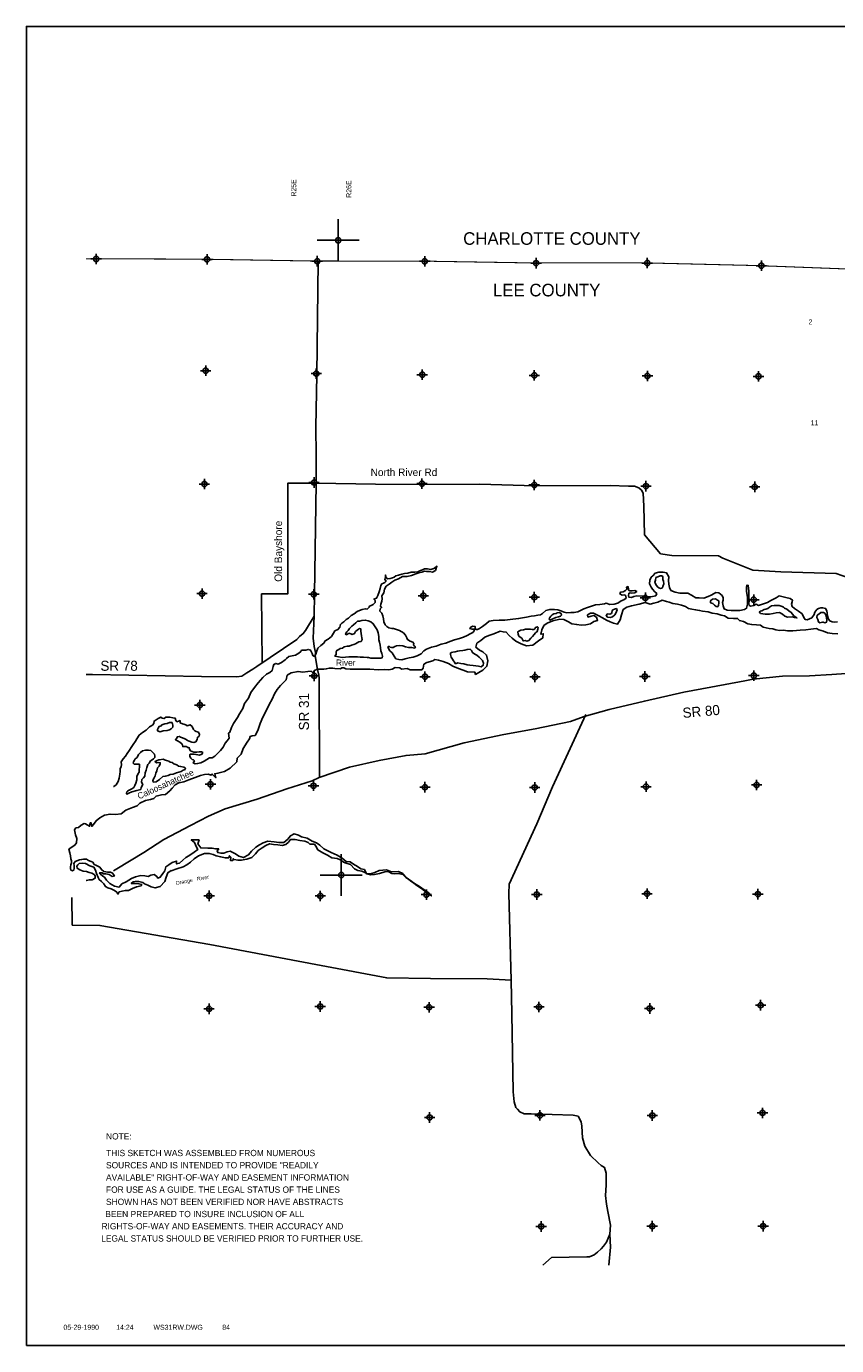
# Model space of a CAD drawing. Extents: x 237558 to 333558, y 833229 to 897207.
# Tile 1 of 2: x 237558 to 276243, y 834207 to 897207. Entities that reach past the tile are written whole.
import ezdxf
from ezdxf.enums import TextEntityAlignment as Align

# ---------------------------------------------------------------- set-up
doc = ezdxf.new("R2010")
doc.units = 0
doc.header["$LTSCALE"] = 800
doc.header["$PDMODE"] = 34
doc.header["$PDSIZE"] = 250
doc.linetypes.add('PHANTOM', pattern=[0])
doc.layers.get('0').update_dxf_attribs({"linetype": 'CONTINUOUS'})
for name, color, linetype in [('BORDER', 1, 'CONTINUOUS'), ('COUNTY', 15, 'PHANTOM'), ('MAJROADS', 9, 'CONTINUOUS'), ('SEC', 2, 'CONTINUOUS'), ('TEXT', 7, 'CONTINUOUS'), ('WATER', 4, 'CONTINUOUS')]:
    doc.layers.add(name, color=color, linetype=linetype)

# ---------------------------------------------------------------- blocks, each defined once
blk = doc.blocks.new('TICK')
at = {"color": 0}
for points in [[(500, 0), (500, 1000)], [(0, 500), (1000, 500)]]:
    blk.add_lwpolyline(points, dxfattribs=at)
blk.add_point((500, 500), dxfattribs=at)
blk = doc.blocks.new('LOGON')
at = {"color": 0}
blk.add_attdef('DATE', text='', height=1, dxfattribs=at).set_placement((-1.87, 1.76), align=Align.RIGHT)
for tag, p in [('TIME', (1.56, 1.76)), ('DRAWING', (8.97, 1.76)), ('OPERATOR', (22.66, 1.76))]:
    blk.add_attdef(tag, p, '', height=1, dxfattribs=at)
blk = doc.blocks.new('RWNOTE')
at = {"layer": 'TEXT', "color": 0}
for s, p in [('NOTE:', (0, 0)), ('THIS SKETCH WAS ASSEMBLED FROM NUMEROUS', (0, -796)), ('SOURCES AND IS INTENDED TO PROVIDE "READILY', (0, -1379)), ('AVAILABLE" RIGHT-OF-WAY AND EASEMENT INFORMATION ', (0, -1962)), ('FOR USE AS A GUIDE. THE LEGAL STATUS OF THE LINES', (0, -2545)), ('SHOWN HAS NOT BEEN VERIFIED NOR HAVE ABSTRACTS ', (0, -3128)), ('BEEN PREPARED TO INSURE INCLUSION OF ALL', (-33, -3710)), (' RIGHTS-OF-WAY AND EASEMENTS. THEIR ACCURACY AND ', (-328, -4293)), (' LEGAL STATUS SHOULD BE VERIFIED PRIOR TO FURTHER USE.', (-344, -4876))]:
    blk.add_text(s, height=300, dxfattribs=at).set_placement(p)

msp = doc.modelspace()

# ---------------------------------------------------------------- linework, layer by layer
at = {"layer": 'BORDER', "color": 0}
msp.add_lwpolyline([(237558, 834207), (333558, 834207), (333558, 897207), (237558, 897207)], close=True, dxfattribs=at)
at = {"layer": 'COUNTY', "color": 0, "const_width": 50}
msp.add_lwpolyline([(309574, 885814), (304211, 885726), (298807, 885713), (293461, 885675), (288984, 885630), (288208, 885645), (282929, 885623), (278920, 885606), (277966, 885592), (277594, 885590), (272402, 885786), (266950, 885917), (261647, 885912), (256329, 886000), (251194, 886003), (245934, 886091), (240641, 886112), (240408, 886113)], dxfattribs=at)
at = {"layer": 'MAJROADS', "color": 0}
for points in [[(251483, 885978), (251426, 880574), (251374, 878070), (251389, 876729), (251387, 875388), (251314, 870093), (251306, 869037), (251257, 867990), (251296, 867596), (251361, 867311), (251343, 867152), (251463, 866489), (251529, 866229), (251536, 866086), (251543, 865860), (251551, 861386)], [(251387, 875388), (250037, 875388), (250037, 870103), (248787, 870103), (248817, 866803)], [(276760, 870889), (276217, 871078), (273586, 871156), (272246, 871242), (270809, 871814), (270609, 871916), (268380, 871941), (267836, 872021), (267072, 872923), (267041, 874298), (267012, 874909), (266921, 875061), (266804, 875171), (266595, 875256), (266310, 875258), (265439, 875290), (261861, 875267), (259189, 875345), (256499, 875324), (254228, 875349), (251387, 875388)], [(240408, 866254), (240718, 866254), (245921, 866165), (247605, 866152), (247840, 866184), (248076, 866333), (248371, 866507), (248564, 866631), (250476, 867932), (250603, 868065), (250780, 868207), (250890, 868365), (251306, 869037)], [(241713, 856881), (241881, 856976), (243170, 857761), (244114, 858373), (245386, 859049), (246253, 859494), (247053, 859839), (248574, 860303), (249995, 860802), (251206, 861185), (251542, 861333), (252980, 861831), (254408, 862154), (255684, 862394), (256598, 862461), (258456, 862990), (260362, 863384), (261848, 863655), (263544, 864017), (264192, 864246), (265377, 864588), (267065, 864984), (268947, 865411), (270231, 865651), (271868, 865955), (272255, 866027), (273656, 866183), (274947, 866188), (276020, 866262), (277606, 866365)], [(264269, 864348), (262683, 860890), (261932, 859119), (260612, 856247), (260600, 855803), (260703, 851654), (260741, 850045), (260797, 846325), (260844, 845855), (260934, 845578), (261009, 845502), (261117, 845375), (261326, 845282), (261661, 845279), (263663, 845214), (263897, 845170), (264054, 844892), (264078, 844683), (264107, 844138), (264221, 843726), (264486, 843280), (264852, 842934), (264994, 842816), (265161, 842714), (265242, 842437), (265241, 842202), (265246, 841867), (265209, 841381), (265256, 840970), (265321, 840610), (265450, 839963), (265413, 839536), (265259, 839144), (265116, 838952), (265006, 838836), (264820, 838678), (264668, 838545), (264450, 838454), (264324, 838455), (262631, 838409), (262217, 838045)], [(239735, 855600), (239750, 854292), (241065, 854274), (246321, 853355), (251625, 852360), (254763, 851766), (256858, 851734), (259564, 851722), (260703, 851654)], [(265374, 838045), (265442, 838916), (265413, 839536)]]:
    msp.add_lwpolyline(points, dxfattribs=at)
at = {"layer": 'SEC', "color": 0}
for p in [(240890, 886102), (246184, 886082), (251444, 885994), (256579, 885991), (261897, 885903), (267199, 885907), (272652, 885777), (246121, 880763), (251398, 880625), (256457, 880572), (261809, 880543), (267212, 880513), (272514, 880492), (246058, 875352), (251294, 875424), (256445, 875370), (261805, 875307), (267141, 875253), (272334, 875216), (245946, 870118), (251281, 870088), (256508, 870018), (261809, 869947), (267111, 869917), (272288, 869830), (251302, 866189), (256589, 866152), (261842, 866140), (267087, 866162), (272291, 866201), (245841, 864799), (246348, 861013), (272422, 860981), (251266, 860944), (256586, 860874), (261830, 860862), (267143, 860900), (246285, 855685), (251589, 855681), (256658, 855746), (261928, 855751), (267190, 855789), (272485, 855769), (246281, 850289), (251586, 850402), (256788, 850366), (262033, 850379), (267320, 850309), (272616, 850464), (272705, 845320), (256810, 845104), (262081, 845201), (267443, 845197), (262136, 839897), (267439, 839910), (272735, 839915)]:
    msp.add_point(p, dxfattribs=at)
at = {"layer": 'WATER', "color": 0}
for points in [[(241713, 860912), (241729, 860904), (241847, 860995), (241932, 861145), (241992, 861313), (242018, 861497), (242036, 861622), (242036, 861748), (242087, 861865), (242096, 861940), (242089, 862082), (242182, 862232), (242292, 862357), (242368, 862482), (242478, 862641), (242554, 862774), (242664, 862916), (242765, 863066), (242833, 863183), (242935, 863366), (243095, 863483), (243271, 863599), (243440, 863757), (243574, 863839), (243642, 863914), (243651, 864032), (243760, 864098), (243853, 864156), (243971, 864222), (244037, 864171), (244129, 864154), (244213, 864220), (244414, 864219), (244556, 864185), (244665, 864167), (244690, 864058), (244748, 863999), (244823, 864032), (244899, 864057), (244898, 863956), (245015, 863905), (245074, 863880), (245166, 863846), (245241, 863812), (245375, 863853), (245467, 863768), (245533, 863626), (245599, 863566), (245666, 863533), (245775, 863498), (245824, 863389), (245807, 863314), (245723, 863256), (245714, 863147), (245646, 863047), (245554, 863006), (245462, 863023), (245328, 863066), (245253, 863100), (245186, 863150), (245119, 863184), (245019, 863227), (244910, 863261), (244861, 863303), (244768, 863287), (244726, 863195), (244675, 863137), (244767, 863086), (244884, 863018), (244984, 862951), (245008, 862884), (245025, 862817), (245184, 862816), (245292, 862756), (245334, 862764), (245351, 862697), (245400, 862605), (245475, 862579), (245551, 862553), (245693, 862544), (245802, 862560), (245869, 862560), (245919, 862568), (245978, 862526), (245935, 862450), (245826, 862409), (245659, 862436), (245567, 862453), (245449, 862445), (245382, 862454), (245357, 862429), (245365, 862345), (245415, 862261), (245473, 862202), (245531, 862177), (245581, 862126), (245548, 862085), (245522, 862034), (245614, 861992), (245731, 862000), (245891, 862040), (246050, 862123), (246168, 862198), (246302, 862272), (246436, 862280), (246554, 862363), (246664, 862471), (246832, 862629), (246959, 862779), (247052, 862979), (247137, 863096), (247247, 863221), (247215, 863455), (247265, 863497), (247351, 863731), (247452, 863914), (247638, 864198), (247732, 864381), (247892, 864632), (247978, 864866), (248164, 865124), (248274, 865399), (248452, 865641), (248629, 865866), (248840, 866116), (249025, 866265), (249185, 866357), (249286, 866440), (249346, 866640), (249372, 866741), (249464, 866782), (249581, 866756), (249741, 866830), (249918, 866955), (249977, 867013), (250086, 867121), (250254, 867153), (250413, 867177), (250573, 867269), (250657, 867360), (250699, 867418), (250767, 867426), (250900, 867417), (251018, 867458), (251127, 867424), (251209, 867256), (251242, 867164), (251317, 867121), (251377, 867230), (251402, 867338), (251471, 867514), (251622, 867647), (251757, 867755), (251816, 867863), (251959, 867938), (252127, 868079), (252221, 868237), (252288, 868337), (252431, 868404), (252516, 868512), (252550, 868646), (252617, 868704), (252710, 868770), (252819, 868878), (252937, 868953), (253072, 869069), (253215, 869152), (253350, 869268), (253467, 869309), (253593, 869367), (253736, 869400), (253836, 869382), (253929, 869474), (253937, 869516), (254021, 869557), (254114, 869598), (254207, 869698), (254207, 869790), (254149, 869858), (254275, 869899), (254343, 870024), (254403, 870199), (254445, 870358), (254488, 870509), (254531, 870584), (254615, 870617), (254674, 870658), (254733, 870716), (254674, 870800), (254700, 870918), (254709, 871010), (254742, 870875), (254809, 870825), (254926, 870849), (255035, 870873), (255119, 870906), (255203, 870964), (255329, 871006), (255488, 871055), (255614, 871079), (255765, 871095), (255924, 871136), (256109, 871151), (256251, 871167), (256377, 871225), (256478, 871249), (256570, 871299), (256713, 871298), (256863, 871263), (256964, 871296), (257040, 871338), (257157, 871429), (257089, 871228), (256955, 871146), (256804, 871180), (256662, 871181), (256570, 871190), (256435, 871141), (256293, 871108), (256158, 871059), (255949, 870985), (255731, 870944), (255521, 870937), (255319, 870821), (255143, 870764), (255009, 870664), (254874, 870573), (254739, 870473), (254663, 870332), (254620, 870156), (254535, 870014), (254543, 869872), (254534, 869755), (254482, 869613), (254465, 869521), (254515, 869453), (254456, 869395), (254438, 869286), (254530, 869185), (254579, 869051), (254603, 868917), (254628, 868774), (254685, 868631), (254768, 868547), (254869, 868488), (255011, 868453), (255094, 868461), (255379, 868359), (255562, 868240), (255662, 868131), (255720, 868013), (255761, 867921), (255878, 867845), (256011, 867802), (256053, 867735), (256044, 867668), (256085, 867617), (256135, 867575), (256102, 867517), (255951, 867551), (255809, 867544), (255666, 867578), (255533, 867621), (255374, 867639), (255223, 867623), (255147, 867590), (255072, 867549), (254996, 867549), (254921, 867566), (254879, 867609), (254821, 867567), (254912, 867391), (255020, 867298), (255111, 867130), (255202, 867003), (255344, 866969), (255486, 866951), (255638, 867001), (255839, 867049), (256032, 867082), (256216, 867156), (256401, 867247), (256536, 867388), (256662, 867471), (256897, 867562), (257124, 867610), (257359, 867701), (257577, 867758), (257770, 867832), (258005, 867906), (258232, 867980), (258433, 868037), (258601, 868112), (258752, 868203), (258870, 868269), (258937, 868335), (258930, 868428), (258838, 868428), (258737, 868446), (258771, 868512), (258872, 868562), (258981, 868553), (258988, 868452), (259013, 868410), (259089, 868410), (259198, 868459), (259332, 868551), (259526, 868692), (259661, 868800), (259845, 868840), (260138, 868855), (260406, 868853), (260649, 868885), (261060, 868924), (261429, 868989), (261655, 869038), (261823, 869062), (261982, 869094), (262100, 869110), (262201, 869168), (262352, 869309), (262545, 869367), (262771, 869365), (262939, 869339), (263072, 869305), (263231, 869228), (263365, 869202), (263557, 869218), (263700, 869217), (263884, 869249), (264019, 869315), (264178, 869389), (264346, 869455), (264539, 869513), (264732, 869587), (264942, 869602), (265160, 869634), (265244, 869659), (265419, 869607), (265629, 869623), (265805, 869663), (265956, 869771), (266091, 869829), (266192, 869904), (266159, 870038), (266092, 870055), (266000, 870047), (265900, 870107), (265917, 870182), (266051, 870198), (266169, 870264), (266228, 870331), (266212, 870423), (266279, 870456), (266303, 870347), (266303, 870288), (266378, 870246), (266487, 870245), (266604, 870261), (266704, 870219), (266604, 870161), (266461, 870145), (266394, 870154), (266319, 870129), (266310, 870029), (266326, 869945), (266451, 869935), (266561, 869985), (266712, 870017), (267021, 869990), (267172, 869964), (267297, 869972), (267448, 869987), (267608, 870020), (267658, 870120), (267567, 870204), (267459, 870331), (267384, 870423), (267310, 870583), (267319, 870759), (267387, 870901), (267463, 870976), (267573, 871092), (267757, 871141), (267958, 871148), (268126, 871105), (268225, 870920), (268224, 870744), (268239, 870577), (268263, 870418), (268329, 870275), (268538, 870181), (268764, 870146), (268890, 870137), (269132, 870135), (269316, 870042), (269525, 869924), (269675, 869914), (269910, 869904), (270103, 869987), (270246, 870044), (270397, 870119), (270473, 870168), (270615, 870151), (270781, 870024), (270823, 869923), (270822, 869814), (270796, 869689), (270828, 869530), (270869, 869395), (271020, 869327), (271204, 869309), (271380, 869308), (271623, 869315), (271841, 869356), (271942, 869422), (271985, 869614), (271987, 869932), (271947, 870234), (271940, 870418), (271957, 870527), (272024, 870510), (272056, 870233), (272054, 869982), (272061, 869790), (272052, 869639), (272076, 869555), (272143, 869521), (272294, 869554), (272403, 869611), (272520, 869552), (272705, 869609), (272940, 869700), (273100, 869783), (273234, 869857), (273360, 869915), (273503, 870006), (273620, 869989), (273812, 869937), (274021, 869885), (274130, 869809), (274121, 869726), (274095, 869609), (274128, 869500), (274236, 869415), (274419, 869288), (274603, 869153), (274677, 868985), (274743, 868876), (274835, 868875), (274953, 868908), (275054, 868966), (275164, 869116), (275206, 869241), (275299, 869358), (275375, 869416), (275484, 869440), (275584, 869440), (275718, 869414), (275776, 869296), (275808, 869053), (275849, 868894), (275915, 868818), (276032, 868767), (276141, 868758), (276292, 868773)], [(240408, 856420), (240424, 856414), (240559, 856455), (240701, 856454), (240835, 856529), (240845, 856638), (240786, 856713), (240686, 856764), (240553, 856799), (240427, 856841), (240268, 856868), (240110, 856927), (239984, 857004), (239968, 857104), (240011, 857171), (240078, 857237), (240229, 857245), (240388, 857227), (240588, 857125), (240772, 857057), (240863, 856914), (240912, 856754), (240978, 856570), (241036, 856460), (241144, 856376), (241252, 856266), (241335, 856132), (241444, 856072), (241598, 856022), (241757, 855948), (241874, 855863), (241924, 855771), (241991, 855871), (242126, 855912), (242276, 855937), (242436, 855944), (242629, 856035), (242822, 856109), (243031, 856167), (243065, 856225), (242931, 856260), (242739, 856277), (242563, 856278), (242656, 856362), (242748, 856369), (242932, 856368), (243116, 856317), (243199, 856266), (243358, 856199), (243517, 856122), (243701, 856063), (243952, 856137), (244163, 856378), (244231, 856579), (244308, 856788), (244474, 856891), (244476, 856879), (244744, 856970), (245046, 857068), (245222, 857160), (245399, 857293), (245576, 857459), (245769, 857600), (246063, 857716), (246289, 857715), (246473, 857655), (246615, 857604), (246841, 857544), (247050, 857501), (247217, 857509), (247251, 857600), (247326, 857533), (247309, 857374), (247409, 857374), (247435, 857465), (247476, 857415), (247652, 857397), (247819, 857388), (248088, 857445), (248322, 857511), (248491, 857686), (248626, 857852), (248811, 857977), (248987, 858093), (249172, 858176), (249364, 858141), (249557, 858115), (249774, 858089), (249942, 858138), (250068, 858246), (250161, 858371), (250395, 858370), (250613, 858335), (250856, 858292), (251014, 858233), (251089, 858157), (251307, 858156), (251382, 858055), (251481, 857878), (251715, 857743), (251940, 857625), (252149, 857498), (252400, 857463), (252592, 857395), (252701, 857294), (252826, 857251), (253035, 857183), (253226, 856973), (253385, 856897), (253569, 856870), (253711, 856803), (253836, 856735), (253987, 856684), (254179, 856708), (254414, 856757), (254666, 856831), (254833, 856847), (255000, 856754), (255143, 856736), (255327, 856752), (255528, 856700), (255669, 856566), (255903, 856422), (256194, 856178), (256420, 856034), (256653, 855865), (256895, 855680), (256779, 855831), (256603, 855941), (256328, 856127), (255961, 856355), (255744, 856532), (255528, 856759), (255327, 856852), (254992, 856829), (254750, 856922), (254398, 856891), (254188, 856800), (253987, 856742), (253803, 856744), (253695, 856945), (253519, 856971), (253361, 857089), (253177, 857199), (253011, 857317), (252826, 857327), (252643, 857487), (252401, 857631), (252117, 857758), (251758, 857927), (251575, 858104), (251416, 858214), (251207, 858290), (250957, 858442), (250698, 858502), (250547, 858579), (250347, 858647), (250162, 858556), (250036, 858389), (249850, 858239), (249616, 858232), (249382, 858259), (249089, 858302), (248871, 858211), (248694, 858128), (248518, 858004), (248307, 857812), (248164, 857646), (247921, 857513), (247703, 857581), (247536, 857699), (247286, 857818), (247143, 857794), (246992, 857728), (246842, 857720), (246691, 857754), (246666, 857838), (246742, 857930), (246583, 857939), (246433, 857957), (246223, 857958), (245880, 857977), (245739, 858170), (245807, 858354), (245430, 858356), (245588, 858238), (245679, 858011), (245746, 857902), (245561, 857777), (245317, 857603), (245166, 857520), (245023, 857387), (244871, 857254), (244729, 857213), (244729, 857347), (244520, 857272), (244360, 857173), (244217, 857073), (244166, 856881), (244073, 856747), (243946, 856580), (243829, 856531), (243779, 856607), (243662, 856699), (243503, 856675), (243369, 856609), (243210, 856635), (243026, 856653), (242766, 856587), (242581, 856521), (242329, 856363), (242119, 856256), (241984, 856097), (241767, 856149), (241541, 856276), (241383, 856436), (241292, 856578), (241200, 856629), (241084, 856739), (241050, 856789), (241172, 856778), (241239, 856744), (241348, 856735), (241423, 856726), (241515, 856700), (241557, 856666), (241648, 856615), (241758, 856640), (241724, 856699), (241675, 856774), (241566, 856817), (241432, 856818), (241348, 856835), (241248, 856853), (241140, 856937), (241057, 857055), (240965, 857106), (240873, 857148), (240798, 857191), (240723, 857292), (240648, 857334), (240531, 857377), (240431, 857444), (240364, 857445), (240289, 857445), (240197, 857421), (240088, 857405), (239894, 857323), (239827, 857231), (239843, 857139), (239834, 857038), (239834, 856988), (239825, 856921), (239766, 856879), (239682, 856914), (239658, 856989), (239658, 857064), (239676, 857165), (239718, 857265), (239719, 857357), (239686, 857450), (239665, 857592), (239640, 857735), (239591, 857911), (239692, 857994), (239869, 858102), (239945, 858219), (239971, 858428), (239896, 858604), (239856, 858839), (239923, 858931), (240041, 858955), (240167, 859055), (240310, 859138), (240385, 859121), (240452, 859078), (240577, 859011), (240595, 859170), (240645, 859178), (240677, 859002), (240804, 859160), (240888, 859269), (241057, 859418), (241292, 859543), (241552, 859591), (241819, 859573), (242087, 859597), (242298, 859772), (242625, 859904), (242843, 859978), (242970, 860111), (243247, 860235), (243490, 860292), (243649, 860342), (243750, 860450), (244002, 860507), (244194, 860523), (244413, 860706), (244514, 860831), (244657, 860981), (244834, 861089), (245077, 861138), (245320, 861229), (245622, 861336), (245874, 861426), (246059, 861476), (246251, 861500), (246368, 861457), (246435, 861499), (246610, 861322), (246553, 861515), (246704, 861539), (247022, 861629), (247283, 861779), (247603, 862087), (247629, 862254), (247806, 862454), (247908, 862721), (248102, 863030), (248212, 863180), (248237, 863289), (248330, 863322), (248480, 863346), (248607, 863580), (248726, 863914), (248845, 864223), (249023, 864549), (249150, 864825), (249286, 865075), (249404, 865326), (249531, 865534), (249683, 865726), (249961, 866009), (250012, 866218), (250205, 866334), (250532, 866400), (250758, 866373), (251001, 866405), (251152, 866421), (251227, 866337), (251311, 866454), (251462, 866512), (251596, 866511), (251764, 866510), (251873, 866526), (252015, 866567), (252174, 866566), (252291, 866540), (252551, 866522), (252618, 866581), (252719, 866580), (252810, 866529), (253020, 866511), (253237, 866510), (253430, 866509), (253648, 866508), (253949, 866506), (254351, 866487), (254636, 866502), (254862, 866476), (255029, 866517), (255172, 866583), (255381, 866582), (255473, 866514), (255733, 866538), (255883, 866487), (256185, 866485), (256444, 866484), (256495, 866559), (256538, 866743), (256672, 866826), (256966, 866916), (257058, 866966), (257234, 866940), (257451, 866872), (257719, 866778), (257919, 866660), (258195, 866550), (258412, 866465), (258621, 866388), (258964, 866369), (259005, 866260), (259165, 866352), (259358, 866468), (259543, 866651), (259587, 866910), (259530, 867187), (259355, 867347), (259188, 867423), (259021, 867558), (259072, 867750), (259257, 867883), (259451, 868033), (259644, 868116), (259870, 868198), (260172, 868322), (260323, 868296), (260473, 868279), (260607, 868127), (260748, 867984), (260932, 867841), (261174, 867722), (261441, 867628), (261743, 867660), (262003, 867860), (262214, 868001), (262240, 868202), (262122, 868177), (262174, 868395), (262267, 868595), (262427, 868712), (262687, 868827), (263031, 868901), (263215, 868883), (263440, 868765), (263607, 868680), (263833, 868637), (264042, 868611), (264277, 868634), (264487, 868675), (264655, 868791), (264831, 868841), (264773, 868992), (264656, 869068), (264522, 869043), (264371, 869002), (264347, 869103), (264489, 869186), (264640, 869185), (264891, 869066), (265058, 868957), (265250, 868855), (265425, 868770), (265592, 868702), (265784, 868668), (265903, 868860), (265979, 869111), (266056, 869353), (266224, 869469), (266451, 869535), (266811, 869608), (267105, 869699), (267341, 869608), (267509, 869658), (267710, 869715), (267912, 869814), (268121, 869746), (268246, 869703), (268430, 869644), (268639, 869617), (268832, 869574), (269032, 869506), (269166, 869413), (269333, 869378), (269509, 869352), (269701, 869318), (269835, 869283), (270103, 869248), (270295, 869180), (270538, 869153), (270730, 869094), (270898, 869051), (271073, 868949), (271316, 868931), (271517, 868938), (271600, 868829), (271793, 868794), (272001, 868684), (272194, 868641), (272420, 868631), (272612, 868605), (272737, 868512), (272880, 868486), (273030, 868460), (273198, 868442), (273348, 868391), (273524, 868356), (273700, 868372), (273892, 868345), (274152, 868344), (274496, 868367), (274772, 868382), (275015, 868414), (275133, 868430), (275284, 868454), (275401, 868387), (275610, 868327), (275810, 868242), (276028, 868207), (276296, 868197)]]:
    msp.add_lwpolyline(points, dxfattribs=at)
for points in [[(267953, 870798), (267945, 870857), (267945, 870916), (267912, 870966), (267820, 870967), (267703, 870926), (267619, 870884), (267593, 870759), (267567, 870667), (267608, 870549), (267699, 870440), (267758, 870398), (267841, 870364), (267925, 870397), (267951, 870463), (267993, 870580), (267978, 870714)], [(265647, 869114), (265697, 869181), (265731, 869273), (265765, 869339), (265732, 869407), (265632, 869382), (265556, 869341), (265522, 869299), (265513, 869215), (265488, 869174), (265412, 869141), (265303, 869150), (265244, 869075), (265302, 868999), (265428, 868982), (265537, 869006)], [(270551, 869809), (270459, 869877), (270317, 869861), (270233, 869794), (270224, 869753), (270223, 869686), (270332, 869643), (270415, 869575), (270490, 869499), (270557, 869491), (270599, 869549), (270617, 869683), (270618, 869767)], [(274139, 869005), (274230, 868980), (274348, 868962), (274206, 869055), (274081, 869224), (273965, 869291), (273865, 869376), (273756, 869427), (273706, 869477), (273639, 869511), (273506, 869554), (273363, 869555), (273263, 869547), (273137, 869532), (273036, 869474), (272952, 869416), (272860, 869374), (272784, 869358), (272666, 869300), (272599, 869276), (272557, 869234), (272615, 869167), (272833, 869140), (273034, 869130), (273210, 869163), (273361, 869203), (273520, 869219), (273654, 869143), (273770, 869050), (273904, 868999)], [(253366, 868796), (253290, 868722), (253172, 868630), (253096, 868572), (253046, 868514), (252978, 868447), (252919, 868356), (252851, 868289), (252801, 868206), (252834, 868155), (252918, 868196), (252960, 868230), (253043, 868204), (253119, 868170), (253228, 868211), (253270, 868303), (253355, 868378), (253413, 868419), (253456, 868461), (253523, 868444), (253522, 868326), (253538, 868209), (253562, 868100), (253578, 868008), (253586, 867932), (253535, 867840), (253426, 867824), (253350, 867775), (253275, 867725), (253199, 867692), (253082, 867659), (252972, 867610), (252872, 867602), (252738, 867570), (252653, 867520), (252544, 867496), (252477, 867454), (252385, 867404), (252342, 867338), (252342, 867246), (252341, 867204), (252291, 867129), (252466, 867094), (252634, 867076), (252801, 867083), (252961, 867107), (253162, 867106), (253363, 867105), (253496, 867079), (253656, 867077), (253823, 867076), (253898, 867076), (253999, 867033), (254107, 867032), (254241, 867032), (254384, 867031), (254484, 867030), (254552, 867055), (254560, 867138), (254536, 867264), (254487, 867390), (254463, 867524), (254447, 867658), (254414, 867793), (254390, 867918), (254391, 868069), (254350, 868245), (254301, 868396), (254218, 868531), (254119, 868682), (254011, 868775), (253869, 868826), (253735, 868853), (253575, 868829), (253466, 868796)], [(262740, 869151), (262665, 869109), (262597, 869043), (262555, 868976), (262521, 868918), (262554, 868859), (262697, 868917), (262831, 868974), (262966, 869015), (263058, 869048), (263109, 869098), (263084, 869174), (263001, 869224), (262908, 869208), (262858, 869175)], [(275594, 868752), (275678, 868718), (275753, 868751), (275779, 868835), (275755, 868969), (275730, 869087), (275681, 869179), (275622, 869221), (275497, 869214), (275387, 869139), (275320, 869089), (275303, 868981), (275344, 868880), (275376, 868771), (275435, 868720), (275569, 868753)], [(261796, 868161), (261863, 868244), (261947, 868310), (261982, 868427), (261991, 868503), (261966, 868536), (261873, 868503), (261839, 868445), (261797, 868403), (261722, 868404), (261621, 868421), (261513, 868422), (261395, 868423), (261286, 868382), (261169, 868366), (261076, 868333), (261026, 868300), (261042, 868182), (261066, 868090), (261141, 868039), (261216, 867989), (261250, 867930), (261283, 867863), (261366, 867879), (261450, 867845), (261551, 867877), (261644, 867986), (261720, 868069)], [(258817, 867410), (258784, 867427), (258742, 867461), (258608, 867454), (258491, 867421), (258390, 867405), (258239, 867389), (258138, 867365), (258029, 867332), (257920, 867325), (257862, 867300), (257803, 867283), (257802, 867216), (257835, 867082), (257901, 866990), (257951, 866906), (257992, 866838), (258051, 866771), (258151, 866812), (258302, 866786), (258444, 866768), (258603, 866725), (258737, 866708), (258896, 866690), (259021, 866672), (259147, 866654), (259272, 866628), (259373, 866695), (259391, 866804), (259333, 866921), (259250, 866997), (259175, 867081), (259058, 867174), (258967, 867225), (258858, 867301)], [(244027, 863852), (243993, 863810), (243892, 863778), (243850, 863694), (243816, 863636), (243824, 863560), (243949, 863518), (244092, 863559), (244276, 863582), (244385, 863615), (244478, 863656), (244545, 863740), (244546, 863832), (244538, 863899), (244505, 863966), (244396, 863958), (244278, 863917), (244169, 863901)], [(242439, 860722), (242388, 860681), (242346, 860647), (242338, 860597), (242346, 860547), (242455, 860588), (242597, 860646), (242824, 860711), (243017, 860768), (243034, 860861), (243111, 861002), (243061, 861120), (243071, 861237), (243147, 861320), (243206, 861404), (243232, 861563), (243275, 861696), (243301, 861813), (243360, 861955), (243419, 862030), (243487, 862130), (243571, 862180), (243622, 862222), (243689, 862297), (243698, 862364), (243674, 862447), (243582, 862540), (243507, 862624), (243382, 862650), (243239, 862643), (243097, 862611), (243004, 862527), (242903, 862436), (242843, 862294), (242751, 862228), (242717, 862161), (242674, 862086), (242657, 862019), (242707, 861977), (242824, 861968), (242958, 861967), (242957, 861833), (242948, 861741), (242947, 861598), (242888, 861523), (242837, 861390), (242836, 861230), (242785, 861063), (242734, 860963), (242683, 860863), (242590, 860797), (242498, 860747)], [(243915, 862178), (243881, 862178), (243805, 862145), (243713, 862104), (243713, 862079), (243780, 862036), (243863, 862052), (243947, 862044), (243947, 861985), (243904, 861885), (243820, 861802), (243785, 861659), (243743, 861551), (243708, 861417), (243666, 861325), (243632, 861275), (243598, 861183), (243614, 861116), (243757, 861132), (243908, 861240), (244077, 861381), (244194, 861405), (244328, 861430), (244429, 861479), (244563, 861503), (244723, 861561), (244840, 861594), (244949, 861626), (245050, 861684), (245134, 861725), (245160, 861776), (245068, 861835), (244926, 861861), (244826, 861887), (244734, 861938), (244600, 861997), (244525, 862056), (244425, 862074), (244358, 862124), (244249, 862150), (244157, 862176), (244082, 862210)]]:
    msp.add_lwpolyline(points, close=True, dxfattribs=at)

# ---------------------------------------------------------------- block references
at = {"color": 0, "xscale": 2, "yscale": 2, "zscale": 2}
for p in [(251444, 885994), (251589, 855681)]:
    msp.add_blockref('TICK', p, dxfattribs=at)
at = {"layer": 'TEXT', "color": 0}
msp.add_blockref('RWNOTE', (241360, 844052), dxfattribs=at)
at = {"layer": 'TEXT', "color": 0, "xscale": 240, "yscale": 240, "zscale": 240}
msp.add_blockref('LOGON', (241472, 834541), dxfattribs=at).add_auto_attribs({'DATE': '05-29-1990', 'TIME': '14:24', 'OPERATOR': '84', 'DRAWING': 'WS31RW.DWG'})

# ---------------------------------------------------------------- texts
at = {"layer": 'MAJROADS', "color": 0}
for s, height, p in [('North River Rd', 360, (253994, 875734)), ('SR 78', 480, (241092, 866434))]:
    msp.add_text(s, height=height, dxfattribs=at).set_placement(p)
for s, height, rotation, p in [('Old Bayshore', 360, 90, (249766, 870685)), ('SR 31', 480, 90, (251050, 863587)), ('SR 80', 480, 5, (268910, 864179))]:
    msp.add_text(s, height=height, rotation=rotation, dxfattribs=at).set_placement(p)
at = {"layer": 'TEXT', "color": 0}
for s, p in [('R25E', (250443, 889078)), ('R26E', (253074, 889023))]:
    msp.add_text(s, height=240, rotation=90, dxfattribs=at).set_placement(p)
for s, p in [('CHARLOTTE COUNTY', (258413, 886777)), ('LEE COUNTY', (259836, 884314))]:
    msp.add_text(s, height=600, dxfattribs=at).set_placement(p)
for s, p in [('2', (274996, 882976)), ('11', (275190, 878158))]:
    msp.add_text(s, height=240, dxfattribs=at).set_placement(p, align=Align.CENTER)
at = {"layer": 'WATER', "color": 0}
msp.add_text('River', height=300, dxfattribs=at).set_placement((252338, 866673))
for s, height, rotation, p in [('Caloosahatchee', 300, 24.21476, (242941, 860289)), ('Orange   River', 180, 11, (244701, 856202))]:
    msp.add_text(s, height=height, rotation=rotation, dxfattribs=at).set_placement(p)

doc.saveas('drawing.dxf')
